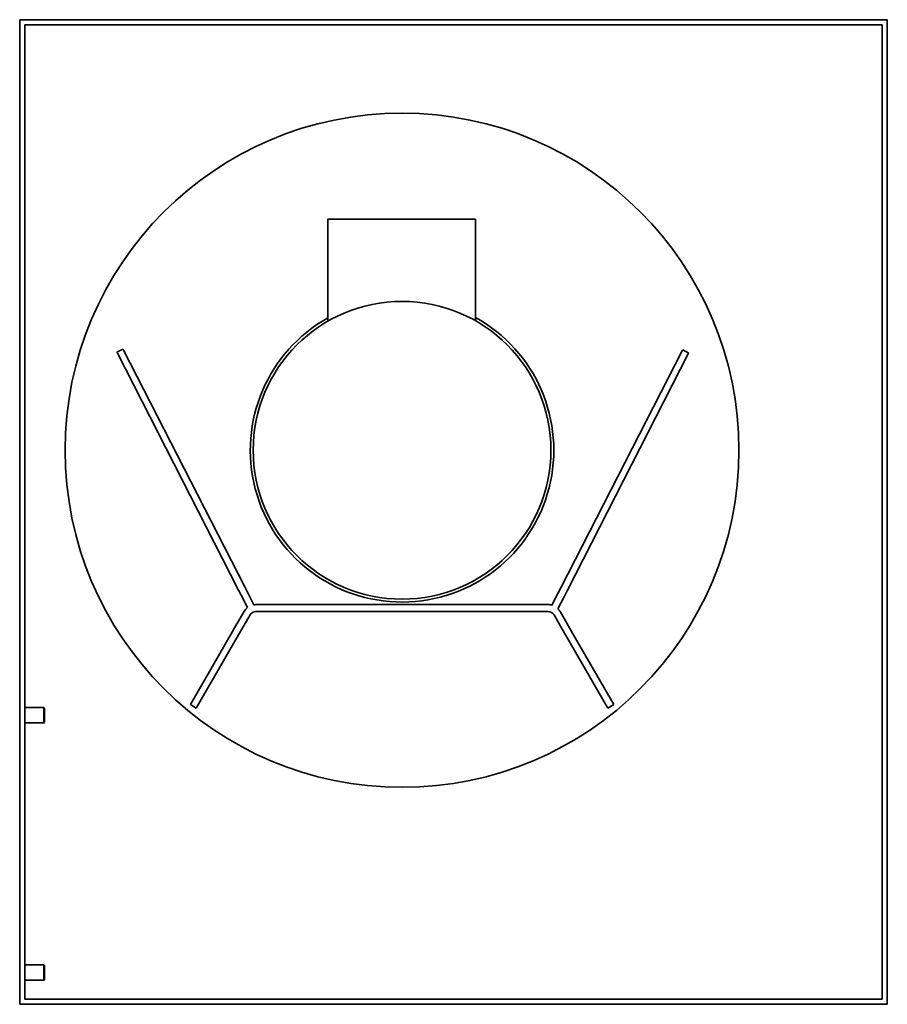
# Model space of a CAD drawing. Header units: millimetres. Extents: x 377 to 883, y 159 to 732.
import ezdxf

# ---------------------------------------------------------------- set-up
doc = ezdxf.new("R2010")
doc.units = ezdxf.units.MM
doc.header["$LTSCALE"] = 3
doc.layers.add('Krawędzie widoczne(ISO)', color=7, linetype='Continuous', lineweight=35, true_color=0x262659)

msp = doc.modelspace()

# ---------------------------------------------------------------- linework, layer by layer
at = {"layer": 'Krawędzie widoczne(ISO)'}
for p, q in [((377, 732.5), (377, 158.5)), ((377, 732.5), (883, 732.5)), ((380, 729.5), (380, 161.5)), ((880, 729.5), (380, 729.5)), ((880, 161.5), (880, 729.5)), ((883, 158.5), (883, 732.5)), ((556.78, 616.2), (642.78, 616.2)), ((556.78, 616.2), (556.78, 556.77)), ((642.78, 616.2), (642.78, 557.03)), ((437.22, 540.47), (433.66, 538.64)), ((437.22, 540.47), (437.52, 539.89)), ((508.25, 401.78), (437.52, 539.89)), ((763.37, 539.43), (763.67, 540.01)), ((767.23, 538.19), (763.67, 540.01)), ((433.96, 538.06), (433.66, 538.64)), ((433.96, 538.06), (504.69, 399.96)), ((763.37, 539.43), (692.64, 401.33)), ((696.2, 399.51), (766.93, 537.61)), ((767.23, 538.19), (766.93, 537.61)), ((506.22, 396.98), (504.69, 399.96)), ((506.22, 396.98), (509.89, 389.81)), ((508.25, 401.78), (509.78, 398.81)), ((513.57, 391.4), (509.78, 398.81)), ((691.11, 398.35), (687.44, 391.18)), ((690.88, 389.12), (694.67, 396.53)), ((691.11, 398.35), (692.64, 401.33)), ((696.2, 399.51), (694.67, 396.53)), ((685.19, 391.5), (514.81, 391.5)), ((507.88, 387.5), (503.13, 379.27)), ((511.35, 385.5), (506.6, 377.27)), ((685.19, 387.5), (514.81, 387.5)), ((693.4, 377.27), (688.65, 385.5)), ((696.87, 379.27), (692.12, 387.5)), ((501.18, 375.9), (503.13, 379.27)), ((696.87, 379.27), (698.82, 375.9)), ((476.54, 333.21), (501.18, 375.9)), ((504.65, 373.9), (480, 331.21)), ((506.6, 377.27), (504.65, 373.9)), ((695.35, 373.9), (693.4, 377.27)), ((720, 331.21), (695.35, 373.9)), ((698.82, 375.9), (723.46, 333.21)), ((480, 331.21), (476.54, 333.21)), ((723.46, 333.21), (720, 331.21)), ((380, 331.45), (391, 331.45)), ((391, 322.55), (391, 331.45)), ((391.5, 331.15), (391, 331.45)), ((391.5, 322.85), (391.5, 331.15)), ((380, 322.55), (391, 322.55)), ((391.5, 322.85), (391, 322.55)), ((380, 181.45), (391, 181.45)), ((391, 172.55), (391, 181.45)), ((391.5, 181.15), (391, 181.45)), ((391.5, 172.85), (391.5, 181.15)), ((380, 172.55), (391, 172.55)), ((391.5, 172.85), (391, 172.55)), ((380, 161.5), (880, 161.5)), ((377, 158.5), (883, 158.5))]:
    msp.add_line(p, q, dxfattribs=at)
for radius in [196.5, 86.8]:
    msp.add_circle((600, 481.5), radius, dxfattribs=at)
for centre, radius, start, end in [((600, 481.5), 88.5, 119.23348, 61.0935), ((514.81, 383.5), 8, 90, 98.91088), ((685.19, 383.5), 8, 73.68608, 90), ((514.81, 383.5), 8, 127.92776, 150), ((514.81, 383.5), 4, 90, 150), ((685.19, 383.5), 4, 30, 90), ((685.19, 383.5), 8, 30, 44.6692)]:
    msp.add_arc(centre, radius, start, end, dxfattribs=at)

doc.saveas('drawing.dxf')
